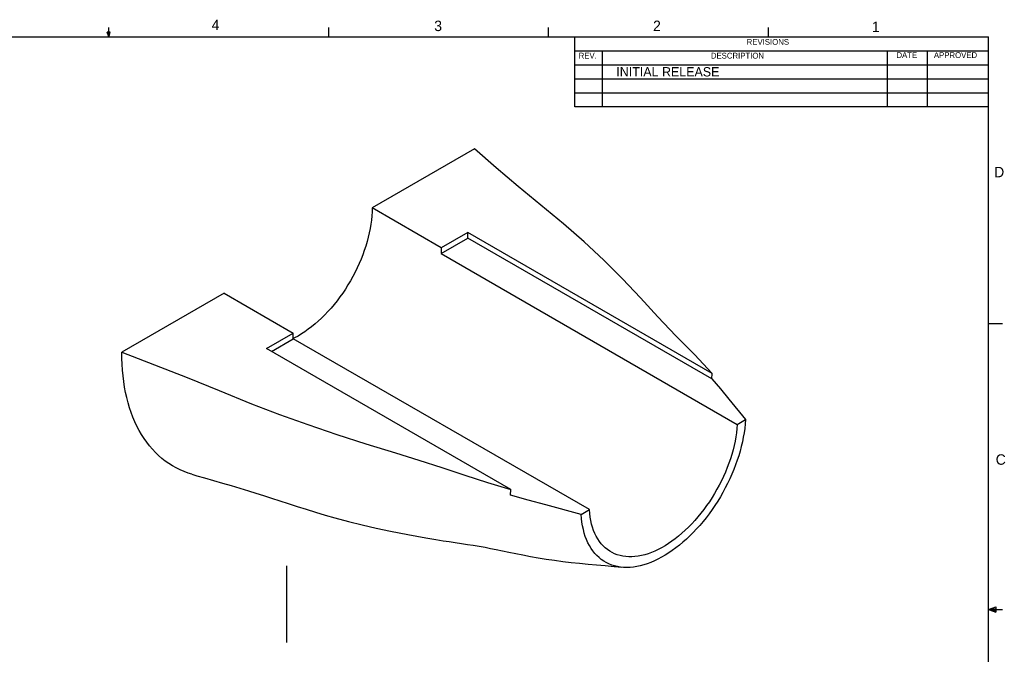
# Model space of a CAD drawing. Extents: x 0.5 to 16.5, y 0.3 to 10.8.
# Tile 3 of 3: x 7.7 to 16.5, y 5.1 to 10.8. Entities that reach past the tile are written whole.
import ezdxf

# ---------------------------------------------------------------- set-up
doc = ezdxf.new("R2010")
doc.units = 0
doc.header["$MEASUREMENT"] = 0
doc.layers.get('0').update_dxf_attribs({"linetype": 'CONTINUOUS'})

msp = doc.modelspace()

# ---------------------------------------------------------------- linework, layer by layer
at = {"color": 255, "linetype": 'CONTINUOUS'}
for p, q in [((8.501, 10.6421), (8.4878, 10.684)), ((8.5136, 10.684), (8.4878, 10.684)), ((8.494, 10.684), (8.501, 10.6421)), ((8.501, 10.6421), (8.501, 10.7269)), ((8.501, 10.6421), (8.5136, 10.684)), ((8.5059, 10.684), (8.501, 10.6421)), ((10.4698, 10.6421), (10.4698, 10.7269)), ((12.4385, 10.6421), (12.4385, 10.7269)), ((14.4073, 10.6421), (14.4073, 10.7269)), ((0.6263, 10.6421), (16.3763, 10.6421)), ((12.6724, 10.0171), (12.6724, 10.6421)), ((16.3763, 0.3921), (16.3763, 10.6421)), ((12.6724, 10.5171), (16.3763, 10.5171)), ((12.9197, 10.5171), (12.9197, 10.0171)), ((15.4693, 10.5171), (15.4693, 10.0171)), ((15.8292, 10.5171), (15.8292, 10.0171)), ((12.6724, 10.3921), (16.3763, 10.3921)), ((12.6724, 10.2671), (16.3763, 10.2671)), ((12.6724, 10.1421), (16.3763, 10.1421)), ((16.3763, 10.0171), (12.6724, 10.0171)), ((16.3763, 8.0753), (16.5013, 8.0753)), ((16.3763, 5.5128), (16.4434, 5.5368)), ((16.3763, 5.5128), (16.4434, 5.5218)), ((16.3763, 5.5128), (16.5013, 5.5128)), ((16.3763, 5.5128), (16.4434, 5.4902)), ((16.3763, 5.5128), (16.4434, 5.5025)), ((16.4434, 5.5368), (16.4434, 5.4902))]:
    msp.add_line(p, q, dxfattribs=at)
at = {"color": 7, "linetype": 'CONTINUOUS'}
for p, q in [((11.774, 9.6396), (10.8584, 9.111)), ((11.4772, 8.7539), (10.8584, 9.111)), ((11.4757, 8.702), (11.7158, 8.8406)), ((11.7158, 8.8916), (11.4772, 8.7539)), ((13.9041, 7.6284), (11.7158, 8.8916)), ((11.7158, 8.8406), (11.7158, 8.8916)), ((13.9008, 7.5792), (11.7158, 8.8406)), ((11.4757, 8.702), (14.1273, 7.1712)), ((9.5326, 8.3457), (8.617, 7.8171)), ((9.5326, 8.3457), (10.1513, 7.9885)), ((9.9127, 7.8507), (10.1513, 7.9885)), ((9.9569, 7.8252), (10.1528, 7.9383)), ((12.8045, 6.4075), (10.1528, 7.9383)), ((12.101, 6.5874), (9.9127, 7.8507)), ((13.9008, 7.5792), (13.9041, 7.6284)), ((14.1273, 7.1712), (14.2009, 7.2137)), ((12.0977, 6.5383), (12.101, 6.5874)), ((12.7309, 6.365), (12.8045, 6.4075)), ((10.096, 5.2166), (10.096, 5.9041))]:
    msp.add_line(p, q, dxfattribs=at)
at = {"color": 7, "linetype": 'CONTINUOUS', "flags": 128}
for points in [[(13.9041, 7.6284), (13.7462, 7.7987), (13.5786, 7.9661), (13.4164, 8.1352), (13.2611, 8.3065), (13.1004, 8.4761), (12.9321, 8.6433), (12.7561, 8.8077), (12.5712, 8.9689), (12.3691, 9.1354), (12.1666, 9.3018), (11.9694, 9.4703), (11.774, 9.6396)], [(10.8584, 9.111), (10.8577, 9.0753), (10.8556, 9.0388), (10.8521, 9.0016), (10.8471, 8.9639), (10.8408, 8.9256), (10.8331, 8.8869), (10.8241, 8.8479), (10.8137, 8.8087), (10.8019, 8.7692), (10.7889, 8.7297), (10.7747, 8.6902), (10.7591, 8.6507), (10.7424, 8.6115), (10.7245, 8.5724), (10.7055, 8.5337), (10.6854, 8.4954), (10.6643, 8.4577), (10.6421, 8.4204), (10.619, 8.3839), (10.595, 8.3481), (10.5702, 8.3131), (10.5445, 8.279), (10.5181, 8.2458), (10.491, 8.2137), (10.4633, 8.1826), (10.435, 8.1528), (10.4062, 8.1241), (10.3769, 8.0968), (10.3473, 8.0708), (10.3173, 8.0462), (10.2871, 8.0231), (10.2567, 8.0014), (10.2261, 7.9813), (10.1955, 7.9628), (10.1649, 7.946), (10.1527, 7.9397)], [(11.4772, 8.7539), (11.4771, 8.7475), (11.4771, 8.741), (11.4769, 8.7346), (11.4768, 8.7281), (11.4766, 8.7216), (11.4763, 8.7151), (11.476, 8.7085), (11.4757, 8.702)], [(10.1528, 7.9383), (10.1525, 7.9445), (10.1522, 7.9507), (10.1519, 7.9569), (10.1517, 7.9632), (10.1515, 7.9694), (10.1514, 7.9758), (10.1513, 7.9821), (10.1513, 7.9885)], [(8.617, 7.8171), (8.9102, 7.7043), (9.2021, 7.5905), (9.4903, 7.4736), (9.7789, 7.3569), (10.0287, 7.261), (10.2832, 7.1693), (10.5417, 7.0812), (10.8035, 6.9967), (11.0687, 6.9156), (11.2773, 6.8522), (11.4833, 6.7861), (11.6873, 6.7179), (11.8923, 6.6507), (12.101, 6.5874)], [(9.2446, 6.7244), (9.2113, 6.735), (9.1748, 6.7486), (9.1393, 6.764), (9.1047, 6.7811), (9.071, 6.7999), (9.0384, 6.8205), (9.0068, 6.8428), (8.9762, 6.8668), (8.9468, 6.8924), (8.9185, 6.9197), (8.8913, 6.9486), (8.8653, 6.9791), (8.8404, 7.0111), (8.8168, 7.0447), (8.7944, 7.0798), (8.7733, 7.1164), (8.7535, 7.1545), (8.7349, 7.1939), (8.7176, 7.2347), (8.7017, 7.2768), (8.6871, 7.3203), (8.6739, 7.365), (8.662, 7.4109), (8.6515, 7.458), (8.6424, 7.5062), (8.6346, 7.5556), (8.6283, 7.606), (8.6233, 7.6574), (8.6198, 7.7097), (8.6177, 7.763), (8.617, 7.8171)], [(13.9008, 7.5792), (13.9778, 7.4884), (14.0525, 7.3969), (14.2009, 7.2137)], [(14.2009, 7.2137), (14.1983, 7.1751), (14.1942, 7.1358), (14.1888, 7.096), (14.182, 7.0556), (14.1738, 7.0149), (14.1642, 6.9738), (14.1533, 6.9325), (14.1411, 6.891), (14.1276, 6.8494), (14.1128, 6.8077), (14.0968, 6.7662), (14.0796, 6.7248), (14.0612, 6.6836), (14.0416, 6.6427), (14.021, 6.6022), (13.9993, 6.5621), (13.9765, 6.5226), (13.9528, 6.4837), (13.9282, 6.4454), (13.9026, 6.4079), (13.8763, 6.3713), (13.8491, 6.3356), (13.8212, 6.3008), (13.7927, 6.267), (13.7635, 6.2344), (13.7337, 6.2029), (13.7034, 6.1726), (13.6727, 6.1437), (13.6415, 6.116), (13.6101, 6.0898), (13.5783, 6.065), (13.5463, 6.0416), (13.5142, 6.0198), (13.482, 5.9996), (13.4498, 5.981), (13.4176, 5.964), (13.3854, 5.9487), (13.3535, 5.9352), (13.3217, 5.9233), (13.2903, 5.9132), (13.2591, 5.9049), (13.2284, 5.8984), (13.1981, 5.8937), (13.1683, 5.8908), (13.1391, 5.8898), (13.1105, 5.8905), (13.0827, 5.8931), (13.0555, 5.8975), (13.0291, 5.9037), (13.0036, 5.9117), (12.9789, 5.9214), (12.9552, 5.933), (12.9325, 5.9463), (12.9108, 5.9613), (12.8901, 5.9779), (12.8706, 5.9963), (12.8522, 6.0162), (12.835, 6.0377), (12.819, 6.0608), (12.8042, 6.0854), (12.7907, 6.1114), (12.7785, 6.1388), (12.7676, 6.1675), (12.758, 6.1976), (12.7498, 6.2289), (12.743, 6.2613), (12.7375, 6.2949), (12.7335, 6.3295), (12.7309, 6.365)], [(14.1273, 7.1712), (14.1246, 7.1343), (14.1204, 7.0968), (14.1148, 7.0588), (14.1079, 7.0203), (14.0996, 6.9814), (14.0899, 6.9422), (14.0789, 6.9027), (14.0665, 6.8632), (14.0529, 6.8236), (14.038, 6.784), (14.0219, 6.7446), (14.0046, 6.7053), (13.9862, 6.6664), (13.9666, 6.6278), (13.946, 6.5897), (13.9243, 6.5521), (13.9017, 6.5151), (13.8781, 6.4788), (13.8536, 6.4433), (13.8283, 6.4087), (13.8023, 6.375), (13.7755, 6.3422), (13.748, 6.3106), (13.72, 6.2801), (13.6914, 6.2507), (13.6623, 6.2227), (13.6328, 6.1959), (13.6029, 6.1706), (13.5728, 6.1466), (13.5424, 6.1242), (13.5119, 6.1033), (13.4812, 6.084), (13.4506, 6.0662), (13.4199, 6.0502), (13.3894, 6.0358), (13.359, 6.0232), (13.3288, 6.0123), (13.299, 6.0032), (13.2695, 5.9959), (13.2404, 5.9904), (13.2118, 5.9867), (13.1837, 5.9848), (13.1563, 5.9848), (13.1295, 5.9866), (13.1034, 5.9902), (13.0781, 5.9957), (13.0537, 6.0029), (13.0301, 6.012), (13.0075, 6.0228), (12.9858, 6.0354), (12.9652, 6.0497), (12.9456, 6.0657), (12.9272, 6.0833), (12.9099, 6.1026), (12.8938, 6.1235), (12.8789, 6.1458), (12.8653, 6.1697), (12.8529, 6.195), (12.8419, 6.2217), (12.8322, 6.2497), (12.8239, 6.279), (12.8169, 6.3095), (12.8114, 6.3411), (12.8072, 6.3738), (12.8045, 6.4075)], [(9.2448, 6.7244), (9.2882, 6.7117), (9.3584, 6.6914), (9.4386, 6.6684), (9.518, 6.6456), (9.5966, 6.6229), (9.6746, 6.6), (9.7518, 6.5767), (9.8167, 6.5565), (9.8875, 6.5339), (9.9581, 6.5111), (10.0316, 6.4871), (10.1079, 6.4622), (10.1868, 6.4367), (10.2684, 6.4108), (10.3523, 6.3849), (10.4384, 6.3593), (10.5253, 6.3347), (10.6467, 6.3024), (10.7697, 6.2717), (10.895, 6.2426), (11.0232, 6.2148), (11.1774, 6.1838), (11.3392, 6.1544), (11.4297, 6.1394), (11.4934, 6.1293), (11.5477, 6.1211), (11.6032, 6.1129), (11.6577, 6.1048), (11.7115, 6.0967), (11.7646, 6.0884), (11.8172, 6.0796), (11.8703, 6.07), (11.9182, 6.0608), (11.9703, 6.0504), (12.0254, 6.0391), (12.0836, 6.027), (12.1449, 6.0144), (12.2092, 6.0014), (12.2763, 5.9885), (12.346, 5.976), (12.4177, 5.9643), (12.4903, 5.9537), (12.5654, 5.944), (12.6405, 5.9354), (12.7159, 5.9274), (12.7918, 5.9201), (12.8685, 5.913), (12.9463, 5.9058), (13.0267, 5.8983), (13.0955, 5.8917)], [(12.7309, 6.365), (12.4135, 6.4507), (12.2551, 6.4938), (12.0977, 6.5383)]]:
    msp.add_lwpolyline(points, dxfattribs=at)

# ---------------------------------------------------------------- texts
at = {"color": 7, "attachment_point": 1}
for s, insert, char_height in [('4', (9.4217, 10.7968), 0.0937), ('3', (11.4149, 10.7884), 0.0937), ('2', (13.3741, 10.7884), 0.0937), ('1', (15.3333, 10.7799), 0.0937), ('REVISIONS', (14.212, 10.6238), 0.05208), ('REV.', (12.7081, 10.5005), 0.05208), ('DESCRIPTION', (13.8915, 10.5005), 0.052083), ('DATE', (15.5531, 10.5055), 0.05208), ('APPROVED', (15.8884, 10.5055), 0.05208), ('INITIAL RELEASE', (13.0453, 10.3716), 0.083333), ('D', (16.4276, 9.4784), 0.0937), ('C', (16.4418, 6.9034), 0.0937)]:
    msp.add_mtext(s, dxfattribs=dict(at, insert=insert, char_height=char_height))

doc.saveas('drawing.dxf')
